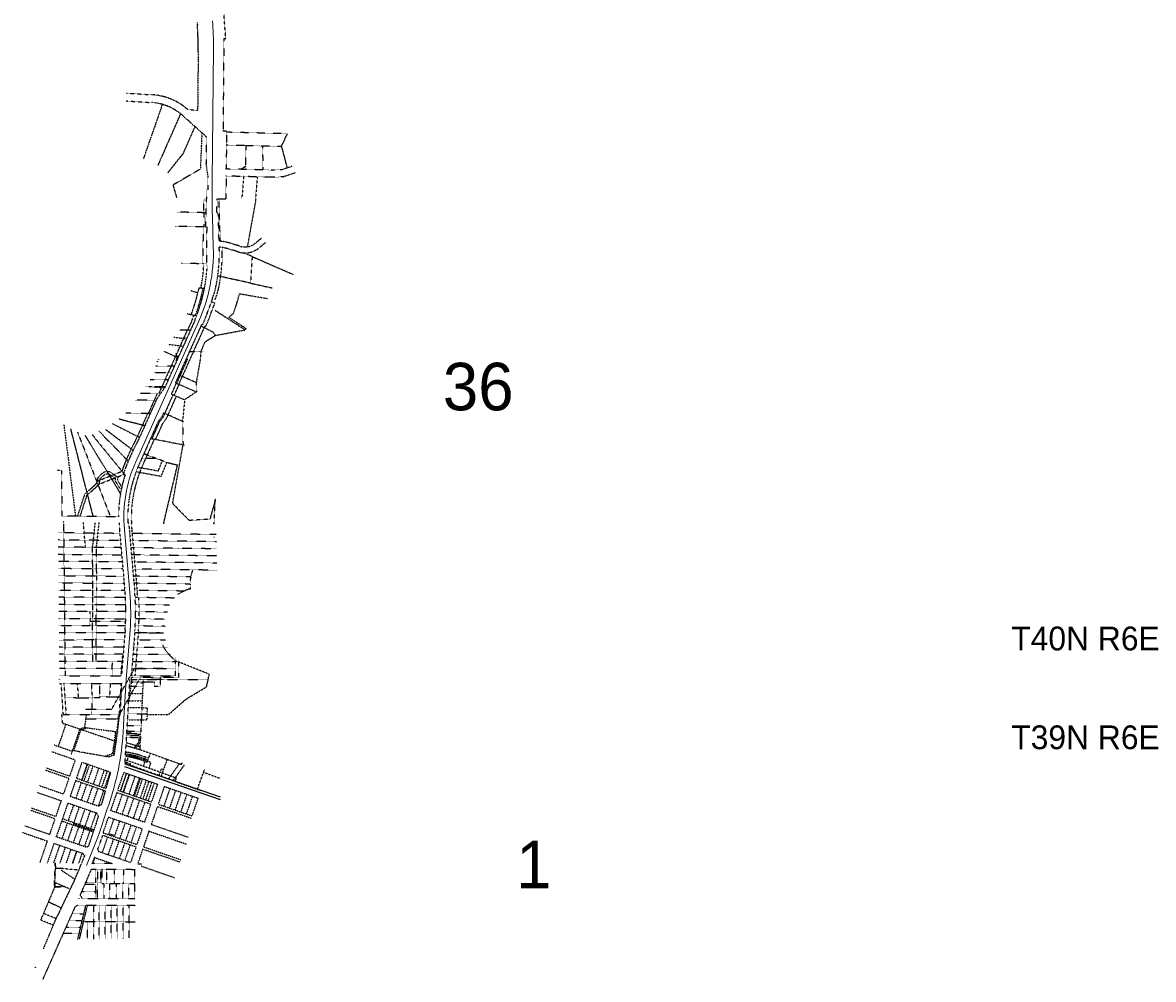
# Model space of a CAD drawing. Extents: x 375616 to 396505, y 97321 to 110683.
# Tile 1 of 2: x 386996 to 396505, y 97321 to 105371. Entities that reach past the tile are written whole.
import ezdxf

# ---------------------------------------------------------------- set-up
doc = ezdxf.new("R2010")
doc.units = 0
doc.header["$MEASUREMENT"] = 0
for name, pattern in [('Eease', [0.4, 0.075, -0.05, 0.15, -0.05, 0.075]), ('Elot', [0.15, 0.025, -0.025, 0.05, -0.025, 0.025]), ('Epl', [0.775, 0.325, -0.05, 0.025, -0.05, 0.325]), ('Erwl', [0.8, 0.175, -0.05, 0.35, -0.05, 0.175]), ('Euease', [0.6, 0.125, -0.05, 0.25, -0.05, 0.125])]:
    doc.linetypes.add(name, pattern=pattern)
for name, color, linetype, lineweight in [('Default', 7, 'Continuous', 13), ('E_ALI', 2, 'Continuous', 15), ('E_RW_Easement', 1, 'Eease', 25), ('E_RW_EasementUtility', 1, 'Euease', 25), ('E_RW_Existing', 3, 'Erwl', 25), ('E_RW_GP', 1, 'Continuous', 25), ('E_RW_IP', 1, 'Continuous', 25), ('E_RW_Property', 1, 'Continuous', 25), ('P_MISC', 7, 'Continuous', 25), ('P_RW_MinorLotLine', 2, 'Elot', 25), ('P_RW_PropertyLine', 2, 'Epl', 25)]:
    doc.layers.add(name, color=color, linetype=linetype, lineweight=lineweight)
doc.styles.add('020_100', font='dgn000.shx', dxfattribs={"height": 1.999996})
doc.styles.add('050_120', font='dgn000.shx', dxfattribs={"height": 5.999988})
doc.styles.add('Styledgn000', font='dgn000.shx')
doc.styles.add('Styledgn005', font='dgn005.shx')
doc.styles.add('Styletxt', font='txt.shx')
doc.dimstyles.new('R-DIM', dxfattribs={"dimtxt": 5.999988, "dimasz": 8.999982, "dimexe": 2.999994, "dimexo": 2.999994, "dimgap": 2.999994, "dimtad": 1, "dimdec": 1, "dimzin": 11, "dimdsep": 46, "dimtxsty": 'Styletxt', "dimblk1": 'TARW21', "dimblk2": 'TARW21', "dimsah": 1, "dimcen": 0, "dimaunit": 1, "dimadec": 3, "dimazin": 2, "dimtfac": 1, "dimtdec": 1, "dimtofl": 0, "dimtmove": 1, "dimatfit": 3, "dimldrblk": 'TARW21', "dimfxl": 1, "dimtolj": 1, "dimtzin": 0, "dimarcsym": 0})

# ---------------------------------------------------------------- blocks, each defined once
blk = doc.blocks.new('TARW2')
at = {"layer": 'P_MISC', "flags": 128}
blk.add_lwpolyline([(-16, -2), (-12, 0), (-16, 2)], dxfattribs=at)
at = {"layer": 'P_MISC'}
for centre, start, end in [((0, 52), 252.2377, 270), ((0, -52), 90, 107.7623)]:
    blk.add_arc(centre, 52.4, start, end, dxfattribs=at)
blk = doc.blocks.new('TARW21')
at = {"layer": 'E_RW_Existing'}
blk.add_line((0, 0), (-1, 0), dxfattribs=at)
at = {"layer": 'E_RW_Existing', "xscale": 0.06249609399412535, "yscale": 0.0666400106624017, "zscale": 0.1111113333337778}
blk.add_blockref('TARW2', (0, 0), dxfattribs=at)
blk = doc.blocks.new('*D404')
at = {"layer": 'Defpoints', "color": 0, "transparency": 16777216}
for p in [(388298, 102539.4), (388299.3, 102555.2), (388304.1, 102553)]:
    blk.add_point(p, dxfattribs=at)
at = {"layer": 'E_RW_GP', "color": 0, "lineweight": -2, "transparency": 16777216}
for p, q in [((388289.5, 102533.3), (388285.8, 102525.1)), ((388296.2, 102548.4), (388287.7, 102587.8)), ((388287.7, 102587.8), (388293.7, 102587.8)), ((388295.3, 102540.6), (388290.4, 102542.8)), ((388293.1, 102541.5), (388299.3, 102555.2)), ((388301.4, 102554.3), (388296.5, 102556.4)), ((388303, 102563.4), (388306.6, 102571.6))]:
    blk.add_line(p, q, dxfattribs=at)
at = {"layer": 'E_RW_GP', "color": 0, "lineweight": -2, "transparency": 16777216, "xscale": 8.999982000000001, "yscale": 8.999982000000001, "zscale": 8.999982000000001}
for p, rotation in [((388293.1, 102541.5), 65.86390630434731), ((388299.3, 102555.2), 245.8639063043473)]:
    blk.add_blockref('TARW21', p, dxfattribs=dict(at, rotation=rotation))
at = {"layer": 'E_RW_GP', "color": 0, "transparency": 16777216, "insert": (388300.9, 102587.8), "char_height": 6, "attachment_point": 5, "style": 'Styledgn005'}
blk.add_mtext('\\A1;{\\C256;15}', dxfattribs=at)

msp = doc.modelspace()

# ---------------------------------------------------------------- linework, layer by layer
at = {"layer": 'E_ALI', "lineweight": 13}
msp.add_line((387403.25, 99213.33), (387412.25, 99239.05), dxfattribs=at)
at = {"layer": 'E_ALI', "flags": 128}
msp.add_lwpolyline([(387532.37, 98279.17, 0.0236704), (387662.38, 98616.44), (387662.38, 98616.43), (387682.41, 98676.75), (387708.39, 98754.99), (387708.39, 98754.99), (387720.03, 98788.83), (387720.03, 98788.83, 0.0683431), (387840.62, 99400.66), (387840.62, 99400.66), (387850.23, 99565.66), (387866.38, 99843.08), (387899.25, 100258.1), (387899.25, 100258.1, 0.0415897), (387897.95, 100575.27), (387897.95, 100575.27), (387851.42, 101107.45), (387851.42, 101107.45, -0.1278082), (387947.25, 101675.84), (387947.25, 101675.84), (388475.19, 102854.08), (388475.19, 102854.08, 0.1129297), (388599.83, 103480.7), (388599.83, 103480.7), (388592.33, 103743.29), (388592.33, 103743.29, -0.0095994), (388589.58, 104036.58), (388589.58, 104036.58), (388600.57, 105152.5), (388600.57, 105152.5, 0.0202922), (388593.42, 105384.83)], format="xyb", dxfattribs=at)
at = {"layer": 'E_RW_Easement', "lineweight": 13, "ltscale": 0.2}
msp.add_line((388648.06, 103543.32), (388677.06, 103528.65), dxfattribs=at)
at = {"layer": 'E_RW_Easement', "ltscale": 0.2}
for p, q in [((387998.39, 101705.97), (388108.39, 101707.63)), ((387718.62, 101574.94), (387774.37, 101536.34)), ((387774.37, 101536.34), (387772.27, 101520.57)), ((387772.27, 101520.57), (387808.18, 101456.34)), ((387808.18, 101456.34), (387826.97, 101449.53)), ((387562.63, 100336.17), (387862.83, 100335.67)), ((387990.68, 99385.59), (387871.96, 99388.3)), ((387904.26, 99392.57), (387872.25, 99393.3)), ((387904.26, 99392.57), (387905.13, 99407.55)), ((387878.84, 99160.8), (387881.43, 99204.66)), ((387907.12, 99131.87), (387858.07, 99149.62)), ((387906.51, 99121.45), (387907.12, 99131.87)), ((388012.47, 99113.18), (388028.77, 99163.07)), ((388042.71, 99146.49), (388046.66, 99155.68)), ((388161.59, 99092.93), (388141.71, 99036.3)), ((388161.59, 99092.93), (388180.43, 99086.23)), ((387587.72, 98296.78), (387604.46, 98345.29))]:
    msp.add_line(p, q, dxfattribs=at)
for radius, start, end in [(728.05, 66.781046, 81.692781), (748.05, 66.826505, 81.826141)]:
    msp.add_arc((387755.68, 98477.41), radius, start, end, dxfattribs=at)
at = {"layer": 'E_RW_EasementUtility', "ltscale": 0.2}
for p, q in [((388518.97, 103771.3), (388521.66, 103891.27)), ((388658.43, 103530.65), (388648.2, 103888.84)), ((388521.27, 103651.22), (388523.97, 103771.19)), ((388514.14, 103651.38), (388510.84, 103341.38)), ((388614.96, 103039.6), (388636.98, 103101.57)), ((388574.53, 102910.76), (388615.09, 103014.43)), ((388574.53, 102910.76), (388535.08, 102815.16)), ((388424.4, 102876.46), (388382.46, 102782.86)), ((388528.27, 102817.97), (388424.36, 102586.57)), ((388528.27, 102817.97), (388535.08, 102815.16)), ((388379.73, 102782.89), (388141.08, 102250.28)), ((388381.87, 102540.67), (388290.45, 102336.62)), ((388403.94, 102541.01), (388308.81, 102328.69)), ((388424.36, 102586.57), (388403.94, 102541.01)), ((388310.64, 102327.9), (388269.67, 102236.46)), ((388127.95, 102250.33), (388053.02, 102083.09)), ((388288.03, 102228.53), (388217.2, 102070.46)), ((388047.55, 102083.11), (388004.06, 101986.06)), ((388142.91, 102005.67), (388172.5, 102044.05)), ((388189.81, 102082.69), (388172.5, 102044.05)), ((388217.19, 102070.42), (388198.43, 102028.55)), ((388004.06, 101986.06), (387961.13, 101890.26)), ((388142.91, 102005.67), (388081.74, 101868.43)), ((388168.85, 101990.19), (388111.98, 101862.58)), ((388168.85, 101990.19), (388198.43, 102028.55)), ((387961.27, 101890.19), (387907.03, 101781.7)), ((388101.9, 101864.53), (388005.09, 101647.33)), ((387906.67, 101780.93), (387874.24, 101708.56)), ((388137.31, 101599.45), (388171.45, 101684.16)), ((388162.21, 101554.22), (388208.96, 101670.2)), ((387618.12, 101511.95), (387831.09, 101595.7)), ((387629.1, 101484.04), (387850.87, 101571.24)), ((387649.52, 101534.27), (387688.25, 101572.04)), ((387688.25, 101572.04), (387718.62, 101574.94)), ((387950.35, 101593), (388162.21, 101554.22)), ((387965.31, 101630.93), (388137.31, 101599.45)), ((387537.16, 101393.33), (387639.46, 101486.83)), ((387639.46, 101486.83), (387649.52, 101534.27)), ((387480.19, 101216.56), (387537.16, 101393.33)), ((387597.28, 101075.17), (387606.91, 101165.11)), ((387636.91, 101164.77), (387627.25, 101074.9)), ((387913.18, 101112.85), (387921.98, 101012.23)), ((387583.77, 100955.29), (387591.52, 101015.22)), ((387591.52, 101015.22), (387597.28, 101075.17)), ((387621.51, 101014.95), (387613.77, 100955.02)), ((387627.25, 101074.9), (387621.51, 101014.95)), ((387921.98, 101012.23), (387942.89, 100773.14)), ((387585.45, 100775.38), (387583.77, 100955.29)), ((387613.77, 100955.02), (387615.45, 100775.19)), ((387586.67, 100715.48), (387585.45, 100775.38)), ((387587.26, 100595.7), (387586.67, 100715.48)), ((387615.45, 100775.19), (387616.67, 100715.31)), ((387616.67, 100715.31), (387617.28, 100595.57)), ((387942.89, 100773.14), (387959.72, 100580.67)), ((387586.52, 100475.92), (387587.58, 100535.8)), ((387587.58, 100535.8), (387587.26, 100595.7)), ((387617.57, 100535.69), (387616.52, 100475.83)), ((387617.28, 100595.57), (387617.57, 100535.69)), ((387587.03, 100416.02), (387586.52, 100475.92)), ((387616.52, 100475.83), (387617.03, 100415.95)), ((387583.54, 100236.35), (387584.55, 100356.13)), ((387584.55, 100356.13), (387587.03, 100416.02)), ((387613.54, 100236.22), (387614.55, 100356.08)), ((387614.55, 100356.08), (387617.03, 100415.95)), ((387585.73, 99996.32), (387583.49, 100236.35)), ((387615.73, 99996.35), (387613.49, 100236.34)), ((387968.67, 100235.39), (387963.95, 100175.73)), ((387970.03, 100252.49), (387968.91, 100238.39)), ((387963.95, 100175.73), (387959.22, 100116.07)), ((387836.16, 100056.76), (387821.84, 99876.06)), ((387959.24, 100116.26), (387940.36, 99877.88)), ((387939.25, 99940.71), (388178.03, 99940.71)), ((387810.68, 99557.41), (387825.39, 99810.07)), ((387979.03, 99848), (388180.27, 99848)), ((387788.71, 99404.11), (387804.25, 99532.93)), ((387804.25, 99532.93), (387810.68, 99557.41)), ((387484.66, 99420.12), (387425.46, 99246.52)), ((387476.79, 99428.04), (387515.99, 99441.15)), ((387484.66, 99420.12), (387538.42, 99438.1)), ((387754.16, 99219.78), (387779.8, 99405.4)), ((387761.39, 99206.41), (387788.71, 99404.11)), ((387990.59, 99381.59), (387871.52, 99384.31)), ((387977.91, 99369.88), (387871.24, 99372.32)), ((387975.64, 99323.05), (387933.49, 99269.09)), ((387987.44, 99318.67), (387945.91, 99265.5)), ((387975.64, 99323.05), (387977.91, 99369.88)), ((387754.16, 99219.78), (387688.5, 99197.05)), ((388314.08, 99136.12), (388222.19, 99007.16)), ((388353.2, 99122.1), (388261.23, 98993.03)), ((387722.17, 98547.69), (387769.83, 98531.19))]:
    msp.add_line(p, q, dxfattribs=at)
at = {"layer": 'E_RW_EasementUtility', "ltscale": 0.2, "flags": 128}
for points in [[(387521.39, 99594.28), (387745.26, 99594.28), (387939.25, 99940.71)], [(388155.4, 99787.23), (388155.57, 99860.73)], [(387521.39, 99514.28), (387792.15, 99514.28), (387979.03, 99848)], [(387909.75, 99825.8), (388102.49, 99825.35)], [(387912.25, 99844.95), (387911.78, 99841.25)], [(388102.49, 99825.35), (388102.4, 99787.35)], [(388102.4, 99787.35), (388155.4, 99787.23)]]:
    msp.add_lwpolyline(points, dxfattribs=at)
at = {"layer": 'E_RW_EasementUtility', "ltscale": 0.2}
for centre, radius, start, end in [((387168.01, 103439.8), 1507.4, 347.033489, 1.473156), ((387148.72, 103401.6), 1372.04, 348.974554, 357.47584), ((387131.37, 103402.3), 1372.04, 339.068704, 347.204793), ((387165.73, 103392.07), 1372.04, 339.167345, 349.246843), ((387148.72, 103401.6), 1379.54, 337.625104, 338.979712), ((388992.98, 101207.27), 1225.92, 155.863807, 161.490613), ((388992.98, 101207.27), 1225.92, 156.457832, 161.490613), ((388992.86, 101203.43), 1082.92, 155.801217, 182.212037), ((388992.98, 101207.27), 1083.92, 182.41248, 184.997339), ((385995.35, 100408.91), 1971.86, 3.639008, 4.99724), ((385995.35, 100408.91), 1980.86, 1.888168, 3.618427), ((385995.35, 100408.91), 1980.86, 0.160234, 1.888168), ((385995.35, 100408.91), 1980.86, 356.705048, 358.433051), ((385995.35, 100408.91), 1980.86, 358.433051, 0.160234), ((385995.35, 100408.91), 1980.86, 355.471065, 356.705048)]:
    msp.add_arc(centre, radius, start, end, dxfattribs=at)
at = {"layer": 'E_RW_Existing', "ltscale": 0.2}
for p, q in [((388704.25, 105237.06), (388608.98, 106570.67)), ((388688.73, 105237.23), (388681.07, 104459.38)), ((388688.73, 105237.23), (388704.25, 105237.06)), ((387870.9, 104777.83), (388086.66, 104763.51)), ((388681.07, 104459.38), (388711.07, 104459.09)), ((388711.07, 104459.09), (388707.92, 104139.31)), ((388540.59, 104411.56), (388538.32, 104180.78)), ((388538.32, 104180.78), (388552.34, 104080.63)), ((389102.7, 104129.77), (388707.92, 104139.31)), ((388552.34, 104080.63), (388552.56, 103963.47)), ((388707.33, 104079.31), (388705.45, 103888.26)), ((389104.02, 104069.72), (388707.33, 104079.31)), ((388552.56, 103963.47), (388541.21, 103963.47)), ((388536.31, 103652.66), (388541.57, 103887.07)), ((388629.51, 103774.47), (388632.68, 103889)), ((388632.68, 103889), (388705.45, 103888.26)), ((388629.51, 103774.47), (388642.31, 103744.72)), ((388648.4, 103531.3), (388642.31, 103744.72)), ((388544.16, 103652.89), (388536.31, 103652.66)), ((388544.16, 103652.89), (388540.68, 103326.27)), ((388955.94, 103516.69), (389006.33, 103559.55)), ((388809.09, 103441.57), (388724.35, 103467.53)), ((388823.74, 103489.37), (388739, 103515.34)), ((388988.33, 103478.6), (389038.73, 103521.47)), ((388548.7, 103325.6), (388540.68, 103326.27)), ((388445.07, 102867.57), (388303.88, 102552.46)), ((388303.88, 102552.46), (388191.22, 102301.05)), ((388396.92, 102598.71), (388281.3, 102340.68)), ((388287.69, 102337.81), (388246.8, 102246.56)), ((388281.3, 102340.68), (388287.69, 102337.81)), ((388191.22, 102301.05), (388124.37, 102205.64)), ((388260.49, 102240.42), (388189.82, 102082.7)), ((388246.81, 102246.57), (388260.49, 102240.42)), ((388124.37, 102205.64), (387977.73, 101878.39)), ((388134.26, 102010.83), (388163.86, 102049.22)), ((388180.69, 102086.78), (388163.86, 102049.22)), ((388180.69, 102086.78), (388189.81, 102082.69)), ((387977.73, 101878.39), (387924.92, 101772.75)), ((387924.92, 101772.75), (387892.49, 101700.38)), ((387322.33, 101602.31), (387289.33, 101601.99)), ((387322.33, 101602.31), (387326, 101218.32)), ((387856.72, 101563.91), (387845.47, 101578.01)), ((387802.08, 101212.88), (387326, 101218.32)), ((387340.48, 101168.15), (387352.83, 99875.92)), ((387810.58, 101103.88), (387857.11, 100571.7)), ((387880.71, 101161.98), (387889, 101161.88)), ((387892.26, 101111.02), (387938.8, 100578.84)), ((387858.38, 100261.34), (387827.86, 99876.07)), ((387940.12, 100254.86), (387910.12, 99876.09)), ((388278.2, 100003.21), (388278.2, 100028.61)), ((388278.2, 100003.21), (388278.24, 99876.21)), ((388308.21, 99991.38), (388308.2, 100003.63)), ((388308.21, 99991.38), (388308.25, 99859.71)), ((387305.83, 99875.91), (387827.86, 99876.07)), ((387910.12, 99876.09), (388278.24, 99876.21)), ((388308.25, 99859.71), (387912.22, 99859.59)), ((387306.44, 99809.91), (387831.4, 99810.07)), ((387816.64, 99556.46), (387831.4, 99810.07)), ((387912.19, 99844.8), (387887.21, 99650.38)), ((387816.64, 99556.46), (387817.28, 99567.57)), ((387857.46, 99139.21), (387887.21, 99650.38)), ((387794.66, 99403.34), (387810.15, 99531.8)), ((387810.15, 99531.8), (387816.64, 99556.46)), ((387767.76, 99208.61), (387794.66, 99403.34)), ((387412.25, 99239.05), (387261.6, 99291.77)), ((387437.42, 99166.68), (387242.89, 99234.75)), ((387412.25, 99239.05), (387415.68, 99248.85)), ((387415.69, 99248.85), (387412.26, 99239.05)), ((387482.44, 99232.94), (387415.69, 99248.85)), ((387719, 99191.73), (387482.44, 99232.94)), ((387767.76, 99208.61), (387719, 99191.73)), ((387189.98, 99102.32), (387391.33, 99032.59)), ((387437.42, 99166.68), (387391.33, 99032.59)), ((387494.05, 99146.87), (387448.31, 99013.79)), ((387734.25, 99062.82), (387494.05, 99146.87)), ((387183.44, 99083.42), (387385.92, 99013.3)), ((387384.82, 99013.68), (387339.37, 98881.44)), ((387441.81, 98994.87), (387396.06, 98861.8)), ((387441.81, 98994.87), (387691.01, 98907.76)), ((387448.31, 99013.79), (387696.39, 98927.07)), ((387734.25, 99062.82), (387696.39, 98927.07)), ((387845.86, 99062.6), (387794.55, 98913.33)), ((387845.86, 99062.6), (388130.78, 98963.92)), ((387137.68, 98951.29), (387339.37, 98881.44)), ((387691.01, 98907.76), (387663.28, 98808.32)), ((387794.55, 98913.33), (388079.47, 98814.66)), ((388130.78, 98963.92), (388079.47, 98814.66)), ((388187.48, 98944.29), (388136.17, 98795.02)), ((388187.48, 98944.29), (388470.96, 98846.11)), ((387117.61, 98894.74), (387319.86, 98824.69)), ((387319.86, 98824.69), (387274.5, 98692.73)), ((387376.56, 98805.06), (387279.34, 98522.22)), ((387376.56, 98805.06), (387619.35, 98720.97)), ((387396.06, 98861.8), (387634.85, 98779.1)), ((387663.28, 98808.32), (387656.68, 98789.11)), ((387788.05, 98894.42), (387736.22, 98743.65)), ((387788.05, 98894.42), (388072.97, 98795.74)), ((388470.96, 98846.11), (388419.65, 98696.85)), ((387061.24, 98745.42), (387268, 98673.81)), ((387067.78, 98764.32), (387274.5, 98692.73)), ((387634.75, 98691.94), (387619.35, 98720.97)), ((387656.68, 98789.11), (387634.85, 98779.1)), ((387736.22, 98743.65), (388021.15, 98644.98)), ((388072.97, 98795.74), (388021.15, 98644.98)), ((388129.67, 98776.11), (388077.84, 98625.34)), ((388129.67, 98776.11), (388413.15, 98677.93)), ((388136.17, 98795.02), (388419.65, 98696.85)), ((387268, 98673.81), (387222.64, 98541.85)), ((387594.4, 98572.3), (387614.65, 98631.64)), ((387614.65, 98631.64), (387634.75, 98691.94)), ((387716.72, 98686.91), (387671.28, 98554.73)), ((387716.72, 98686.91), (388001.64, 98588.23)), ((388077.84, 98625.34), (388392.14, 98516.49)), ((386995.94, 98556.87), (387203.13, 98485.11)), ((387015.57, 98613.56), (387222.64, 98541.85)), ((387279.34, 98522.22), (387532.39, 98434.58)), ((387552.76, 98445.56), (387594.4, 98572.3)), ((387671.02, 98533.66), (387949.71, 98437.14)), ((387671.28, 98554.73), (387956.21, 98456.06)), ((388001.64, 98588.23), (387956.21, 98456.06)), ((388058.34, 98568.6), (388012.91, 98436.45)), ((388058.34, 98568.6), (388372.51, 98459.79)), ((387203.09, 98484.98), (387139.64, 98300.4)), ((387259.83, 98465.48), (387202.91, 98299.88)), ((387259.83, 98465.48), (387502.92, 98381.29)), ((387532.39, 98434.58), (387552.76, 98445.56)), ((387949.71, 98437.14), (387904.27, 98304.96)), ((388012.91, 98436.45), (388327.01, 98327.66)), ((387502.92, 98381.29), (387517.41, 98358.37)), ((387599.74, 98346.94), (387748.27, 98295.5)), ((387627.13, 98415.76), (387635.24, 98398.14)), ((387635.24, 98398.14), (387904.27, 98304.96)), ((388006.41, 98417.53), (387963.87, 98293.77)), ((388006.41, 98417.53), (388320.47, 98308.77)), ((387941.08, 98243.95), (387574.59, 98246.89)), ((387748.27, 98295.5), (387582.45, 98296.82)), ((387939.14, 98001.3), (387941.08, 98243.95)), ((387963.87, 98293.77), (387992.34, 98293.54)), ((387992.34, 98293.54), (387994.31, 98273.78)), ((387994.31, 98273.78), (388274.72, 98176.67)), ((387438.72, 98170.92), (387265.29, 97808.01)), ((387480.09, 98029.31), (387525.64, 98132.59)), ((387435.16, 97929.12), (387164.74, 97321.03)), ((387456.82, 97942.72), (387435.16, 97929.12)), ((387941.29, 97941.3), (387456.82, 97942.72)), ((387265.29, 97808.01), (387169.2, 97577.15))]:
    msp.add_line(p, q, dxfattribs=at)
at = {"layer": 'E_RW_Existing', "ltscale": 0.5}
for p, q in [((388464.12, 105370.68), (388465.8, 105347.2)), ((388472.62, 105125.42), (388467.75, 104631.37)), ((387912.19, 99844.8), (387912.18, 99859.59))]:
    msp.add_line(p, q, dxfattribs=at)
at = {"layer": 'E_RW_Existing', "ltscale": 0.2, "flags": 128}
for points in [[(387866.53, 104711.97), (388082.29, 104697.65)], [(388467.75, 104631.37), (388386.57, 104637.57)], [(388342.61, 104588.34), (388540.59, 104411.56)], [(389177.18, 104132.94), (389102.7, 104129.77)], [(389263.99, 104162.04), (389177.18, 104132.94)], [(389188.98, 104073.33), (389104.02, 104069.72)], [(389292.43, 104108.02), (389188.98, 104073.33)], [(388596.2, 103061.46), (388612.93, 103108.57)], [(388546.69, 102921.94), (388583.2, 103015.25)], [(388546.69, 102921.94), (388512.12, 102838.16)], [(388500.9, 102830.26), (388396.92, 102598.71)], [(388507.29, 102827.39), (388500.9, 102830.26)], [(388512.12, 102838.16), (388507.29, 102827.39)], [(388134.26, 102010.83), (388070.01, 101866.67)], [(388070.01, 101866.67), (388013.02, 101738.8)], [(388013.02, 101738.8), (387977.71, 101659.58)], [(388277.27, 98987.22), (387857.46, 99139.21)], [(388277.27, 98987.22), (388306.68, 98976.57)], [(388306.68, 98976.57), (388494, 98910.83)], [(387582.45, 98296.82), (387599.74, 98346.94)], [(387480.09, 98029.31), (387497.05, 98002.6), (387939.14, 98001.3)]]:
    msp.add_lwpolyline(points, dxfattribs=at)
at = {"layer": 'E_RW_Existing', "ltscale": 1.000002}
msp.add_arc((385737.96, 105152.33), 2734.79, 359.436129, 4.086129, dxfattribs=at)
at = {"layer": 'E_RW_Existing', "ltscale": 0.2}
for centre, radius, start, end in [((388053.55, 104264.61), 500, 48.238811, 86.203811), ((388053.55, 104264.61), 434, 48.238811, 86.203811), ((396228.65, 103961.41), 7687.44, 179.984603, 180.554039), ((387168.01, 103439.8), 1482.4, 347.0889, 1.597785), ((388629.13, 103156.79), 375, 72.963479, 87.054293), ((388629.13, 103156.79), 325, 72.963479, 86.347522), ((388864.9, 103623.71), 190.51, 252.963479, 310.384701), ((388864.9, 103623.71), 140.51, 252.963479, 310.384701), ((387148.72, 103401.6), 1402.04, 337.610913, 356.892595), ((387167.7, 103438.42), 1477.4, 343.355666, 345.21726), ((388992.98, 101207.27), 1205.92, 155.863807, 162.095146), ((388992.86, 101203.43), 1112.92, 155.803615, 182.134691), ((388992.98, 101207.27), 1190.92, 162.574527, 179.730025), ((388992.98, 101207.27), 1186.92, 182.146067, 184.997339), ((388992.98, 101207.27), 1104.92, 182.354126, 184.997339), ((385995.35, 100408.91), 1868.86, 355.471065, 4.99724), ((385995.35, 100408.91), 1950.86, 355.471065, 4.99724), ((384037.03, 99819.36), 3854.72, 338.646229, 340.51625), ((382237.82, 100464.5), 5684.18, 337.590389, 338.252078), ((382237.84, 100464.56), 5684.18, 336.202119, 337.589743), ((382237.84, 100464.56), 5779.18, 336.202119, 337.434811)]:
    msp.add_arc(centre, radius, start, end, dxfattribs=at)
at = {"layer": 'E_RW_IP'}
for centre in [(388171.03, 104682.46), (388326.21, 104603.38), (388708.35, 104339.4), (388538.32, 104180.78), (388706.52, 104139.46), (389178.28, 104132.92), (388706.54, 104079.23), (389189.24, 104073.41), (388647.75, 103543.48), (388926.52, 103402.66), (388128.67, 102518.02), (388139.01, 102536.86), (388398.03, 102599.39), (387845.4, 101578.1), (387856.76, 101564.06), (387340.27, 101170.07), (387882.9, 101161.95), (388182.89, 101158.42), (388605.81, 101153.7), (388605.11, 101041.42), (387815.33, 100957), (387858.41, 100236.26), (387849.77, 100117.02), (387929.44, 100116.56), (388181.07, 100116.51), (388308.46, 99959.16), (387590.4, 99876.91), (387306.14, 99842.91), (387343.51, 99810.1), (387732.53, 99810.04), (387831.21, 99810.15), (387908.4, 99814.91), (387912.25, 99844.95), (388010.46, 99814.84), (387890.64, 99664.84), (387816.79, 99556.07), (387794.84, 99402.95), (387866.75, 99288.47), (387415.66, 99248.34), (387861.51, 99207.89), (387863.09, 99232.83), (388160.43, 99029.52), (387790.11, 98893.71), (387567.09, 98739.07), (387737.77, 98743.36), (387614.85, 98631.59), (387860.04, 98637.23), (387927.02, 98677.57), (387222.57, 98541.68), (387279.34, 98522.21), (388058.35, 98568.62), (387155.95, 98501.46), (387374.45, 98488.73), (387503.6, 98380.05), (387516.52, 98359.67), (387599.74, 98346.94), (387574.87, 98247.49), (387582.45, 98296.82), (387663.1, 98247.55), (387746.87, 98295.51), (387468.82, 98002.73), (387102.6, 97422.15)]:
    msp.add_circle(centre, 1, dxfattribs=at)
at = {"layer": 'E_RW_Property'}
for p, q in [((387853.42, 99112.9), (388656.12, 98834.9)), ((387854.52, 99133.68), (388656.06, 98856.09))]:
    msp.add_line(p, q, dxfattribs=at)
at = {"layer": 'P_RW_MinorLotLine', "ltscale": 0.2}
for p, q in [((388872.54, 104335.39), (388709.89, 104339.32)), ((388870.82, 104160.37), (388870.57, 104135.38)), ((388866.28, 102785.13), (388874.73, 102797.43)), ((388245.77, 102422.79), (388099.8, 102423.26)), ((388193.77, 102306.73), (388029.4, 102307.26)), ((388118.59, 102192.75), (387942.97, 102193.32)), ((388340.9, 102015.21), (388345.14, 101817.49)), ((387524.41, 100955.82), (387506.92, 101166.25)), ((387813.26, 101073.24), (387294.34, 101077.88)), ((387818.51, 101013.19), (387294.89, 101017.87)), ((388623.9, 101063.53), (387895.65, 101072.25)), ((387296.06, 100897.37), (387828.99, 100893.3)), ((388626.81, 100943.57), (387906.11, 100952.72)), ((387834.21, 100833.54), (387296.64, 100837.3)), ((388628.27, 100883.59), (387911.33, 100892.96)), ((388629.73, 100823.6), (387916.56, 100833.2)), ((388410.27, 100706.8), (387927.01, 100713.67)), ((387298.36, 100657.04), (387849.89, 100654.27)), ((388403.46, 100647.03), (387932.23, 100653.91)), ((387859.97, 100534.8), (387299.51, 100536.87)), ((388355.37, 100587.88), (387937.46, 100594.14)), ((387301.23, 100356.6), (387563.5, 100356.17)), ((388195.75, 100351.1), (387945.48, 100355.24)), ((387860.8, 100295.97), (387560.85, 100296.26)), ((388179.09, 100231.77), (387938.62, 100235.91)), ((388195.23, 100291.31), (387942.92, 100295.56)), ((387851.67, 100176.64), (387302.96, 100176.34)), ((388181.05, 100116.58), (388176.3, 100136.44)), ((387847.16, 100117.01), (387303.53, 100116.25)), ((387842.17, 100056.77), (387304.1, 100056.17)), ((387919.64, 99996.29), (388278.21, 99996.41)), ((387832.63, 99936.3), (387751.19, 99936.25)), ((387914.88, 99936.19), (388278.23, 99936.31)), ((387887.21, 99650.38), (387898.43, 99843.09)), ((388009.09, 99785.03), (387895.04, 99784.79)), ((387912.19, 99844.8), (388556.4, 99843.29)), ((387881.69, 99555.45), (388043.84, 99554.9)), ((387875.96, 99457), (387994.07, 99455.47)), ((387867.61, 99313.58), (387985.54, 99279.32)), ((387870.23, 99358.57), (387989.24, 99355.67)), ((387541.27, 99130.35), (387495.52, 98997.28)), ((387818.34, 98905.09), (387869.6, 99054.38)), ((387842.14, 98896.85), (387893.34, 99046.16)), ((387937.31, 98863.89), (387988.33, 99013.26)), ((388002.69, 99008.1), (387951.78, 98858.7)), ((387489.02, 98978.37), (387443.33, 98845.43)), ((387583.46, 98945.36), (387537.86, 98812.69)), ((387783.92, 98727.13), (387835.65, 98877.93)), ((387883.25, 98861.45), (387831.62, 98710.61)), ((388329.22, 98895.2), (388277.91, 98745.93)), ((387471.83, 98772.07), (387426.46, 98640.1)), ((387613.65, 98722.95), (387564.74, 98581.63)), ((387324.7, 98654.18), (387591, 98561.95)), ((387372.33, 98637.68), (387326.97, 98505.72)), ((387331.2, 98673.09), (387597.34, 98580.92)), ((387470.57, 98614.24), (387421.68, 98472.92)), ((387812.27, 98653.82), (387766.56, 98521.74)), ((387907.24, 98620.93), (387861.54, 98488.85)), ((387468.75, 98456.62), (387517.92, 98597.84)), ((387564.74, 98581.63), (387515.83, 98440.31)), ((387517.92, 98597.84), (387564.74, 98581.63)), ((387564.74, 98581.63), (387594.27, 98571.4)), ((387666.81, 98387.2), (387712.39, 98519.33)), ((387908.87, 98472.45), (387954.44, 98604.58)), ((387307.07, 98449.12), (387255.62, 98299.45)), ((387354.34, 98432.75), (387308.37, 98299.02)), ((387760.02, 98502.84), (387714.3, 98370.76)), ((387761.79, 98354.31), (387807.64, 98486.35)), ((387855, 98469.95), (387809.29, 98337.86)), ((387401.6, 98416.38), (387361.11, 98298.59)), ((387448.87, 98400.01), (387413.86, 98298.17)), ((387496.13, 98383.64), (387466.61, 98297.75)), ((387320.56, 98253.92), (387269.25, 98254.33)), ((387468.83, 98240.44), (387320.56, 98253.93)), ((387320.68, 98239.93), (387435.64, 98164.47)), ((387612.2, 98134.58), (387613.09, 98246.58)), ((387627.07, 98118.46), (387628.09, 98246.46)), ((387652.19, 98134.26), (387653.09, 98246.26)), ((387704.13, 98125.85), (387705.09, 98245.84)), ((387267.68, 98134.83), (387265.84, 98099.2)), ((387265.84, 98099.2), (387354.18, 98098.22)), ((387611.57, 98056.58), (387492.54, 98057.54)), ((387612.07, 98118.58), (387519.79, 98119.32)), ((387612.2, 98134.58), (387526.82, 98135.26)), ((387611.14, 98002.27), (387612.07, 98118.58)), ((387626.14, 98002.22), (387627.07, 98118.46)), ((387663.28, 98134.17), (387627.19, 98134.46)), ((387729.14, 98001.92), (387730.13, 98125.64)), ((387784.14, 98001.76), (387785.13, 98125.2)), ((387839.14, 98001.6), (387840.12, 98124.76)), ((387889.14, 98001.45), (387890.12, 98124.36)), ((387212.99, 97974.53), (387320.62, 97923.79)), ((387277.05, 97832.6), (387170.76, 97875.28)), ((387410.13, 97872.84), (387508.34, 97872.98)), ((387591.13, 97942.33), (387591.09, 97660.3)), ((387641.09, 97661.52), (387641.13, 97942.18)), ((387691.09, 97662.73), (387691.13, 97942.03)), ((387741.09, 97663.95), (387741.13, 97941.89)), ((387791.09, 97665.17), (387791.13, 97941.74)), ((387841.09, 97666.38), (387841.12, 97941.59)), ((387892.15, 97670.88), (387891.12, 97941.45)), ((387252.63, 97777.6), (387147.4, 97820.17)), ((387481.22, 97757.83), (387359.15, 97758.19)), ((387509.38, 97807.61), (387941.14, 97806.18)), ((387541.09, 97659.09), (387541.11, 97807.5)), ((387469.45, 97707.84), (387336.93, 97708.24))]:
    msp.add_line(p, q, dxfattribs=at)
at = {"layer": 'P_RW_MinorLotLine', "ltscale": 0.5}
for p, q in [((387908.33, 99814.8), (387896.78, 99814.8)), ((387896.7, 99724.23), (387891.51, 99724.25))]:
    msp.add_line(p, q, dxfattribs=at)
at = {"layer": 'P_RW_MinorLotLine', "ltscale": 0.2, "flags": 128}
for points in [[(388912.25, 103178.68), (388636.79, 103239.26)], [(388495.84, 102818.99), (388592.87, 102770.14), (388616.48, 102738.87)], [(388311.01, 102718.54), (388374.84, 102710.83)], [(388407.01, 102782.62), (388313.06, 102783.54)], [(388531.29, 102685.65), (388616.49, 102738.87)], [(388616.49, 102738.87), (388866.28, 102785.13)], [(388224.43, 102664.06), (388347.24, 102649.23)], [(388495.97, 102602.46), (388531.29, 102685.65)], [(388495.97, 102602.46), (388490.29, 102542.37), (388455.72, 102341.32), (388458.07, 102264.24)], [(388455.62, 102341.19), (388310.64, 102406.15)], [(388458.07, 102264.24), (388358.46, 102198.12)], [(388358.46, 102198.12), (388340.9, 102015.21)], [(387342.93, 101987.66), (387440.44, 101217.01)], [(387398.68, 101952.84), (387587.05, 101215.34)], [(387693.81, 101948.3), (387924.92, 101772.75)], [(387458.2, 101924.19), (387733.96, 101213.66)], [(387519.96, 101899.32), (387818.84, 101406.47)], [(388257.07, 101325.31), (388345.14, 101817.49)], [(388396.5, 101181.92), (388257.07, 101325.31)], [(388616.73, 101358.73), (388571.14, 101193.13)], [(388571.14, 101193.13), (388396.5, 101181.92)], [(388181.05, 100116.58), (388193.37, 100096.48), (388225.65, 100056.49), (388225.65, 100056.49), (388278.2, 100003.21), (388308.21, 99991.38)], [(388556.4, 99843.29), (388566.13, 99887.57), (388308.21, 99991.38)], [(387351.27, 99691.94), (387360.99, 99549.54)], [(387476.79, 99428.04), (387783.63, 99323.52)], [(388170.17, 99056.99), (388059.59, 99096.39)], [(388170.49, 99057.93), (388160.52, 99029.49)], [(387395.64, 98080.76), (387267.68, 98134.83), (387276.18, 98299.27)], [(387265.84, 98099.2), (387212.54, 97973.46), (387170.76, 97875.28), (387147.4, 97820.17)]]:
    msp.add_lwpolyline(points, dxfattribs=at)
at = {"layer": 'P_RW_MinorLotLine', "ltscale": 0.5, "flags": 128}
for points in [[(388010.41, 99814.8), (388011.72, 99844.57)], [(387996.71, 99505.37), (388001.11, 99604.72)]]:
    msp.add_lwpolyline(points, dxfattribs=at)
at = {"layer": 'P_RW_MinorLotLine', "ltscale": 0.2}
msp.add_arc((387762.9, 98501.64), 738.05, 66.682392, 82.211613, dxfattribs=at)
at = {"layer": 'P_RW_PropertyLine', "ltscale": 0.5}
for p, q in [((388171.02, 104682.41), (388011.19, 104224.57)), ((387888.06, 99664.84), (388003.75, 99664.32)), ((388006.39, 99723.93), (387896.7, 99724.23)), ((388001.15, 99605.54), (387884.63, 99605.98)), ((388041.67, 99505.24), (388046.04, 99605.12))]:
    msp.add_line(p, q, dxfattribs=at)
at = {"layer": 'P_RW_PropertyLine', "ltscale": 0.2}
for p, q in [((389223.49, 104435.95), (388710.96, 104448.32)), ((389172.36, 104328.15), (389223.49, 104435.95)), ((388872.54, 104335.39), (388870.82, 104160.37)), ((389172.36, 104328.15), (388872.54, 104335.39)), ((389012.4, 104332.01), (389017.55, 104131.83)), ((389172.36, 104328.15), (389220.58, 104147.49)), ((388870.82, 104160.38), (388835.58, 104136.22)), ((388854.99, 104075.74), (388838.67, 103886.9)), ((388969.95, 104072.96), (388953.64, 103885.73)), ((388538.96, 103770.84), (388293.13, 103776.5)), ((388544.14, 103650.69), (388283.8, 103656.69)), ((388926.47, 103402.48), (388855.7, 103433.43)), ((388540.88, 103340.68), (388332.38, 103345.48)), ((388516.25, 102602.78), (388397.92, 102600.93)), ((388271.89, 102481.07), (388117.49, 102481.57)), ((388219.66, 102364.5), (388067.3, 102365)), ((388155.62, 102250.24), (387986.38, 102250.79)), ((388187.88, 102296.27), (388052.24, 102307.19)), ((388260.49, 102240.42), (388358.46, 102198.12)), ((388069.43, 102083.04), (387864.44, 102083.71)), ((387631.21, 101544.36), (387679.33, 101591.27)), ((387679.33, 101591.27), (387723.99, 101595.55)), ((387723.99, 101595.55), (387795.8, 101545.82)), ((387519.75, 101404.51), (387621.23, 101497.27)), ((387621.23, 101497.27), (387631.21, 101544.36)), ((387795.8, 101545.82), (387792.97, 101524.53)), ((387792.97, 101524.53), (387822.01, 101472.6)), ((387822.01, 101472.6), (387831.24, 101469.25)), ((387459.25, 101216.8), (387519.75, 101404.51)), ((388625.36, 101003.55), (387900.88, 101012.49)), ((387839.44, 100773.77), (387297.21, 100777.21)), ((387297.79, 100717.13), (387844.67, 100714.02)), ((388631.18, 100763.62), (387921.78, 100773.43)), ((388410.27, 100706.8), (388404.05, 100677.31)), ((388415.37, 100730.95), (388410.27, 100706.8)), ((388425.36, 100766.47), (388415.37, 100730.95)), ((388404.05, 100677.31), (388403.46, 100647.03)), ((388403.46, 100647.03), (388406.62, 100605.5)), ((387298.94, 100596.95), (387855.11, 100594.53)), ((388271.86, 100529.31), (387942.17, 100534.38)), ((388355.37, 100587.88), (388297.36, 100558.54)), ((388358.5, 100589.27), (388356.16, 100587.86)), ((388393.43, 100604.86), (388358.5, 100589.27)), ((388406.62, 100605.5), (388393.43, 100604.86)), ((387300.08, 100476.78), (387863.04, 100475.08)), ((388230.85, 100470.14), (387945.11, 100474.65)), ((387864.2, 100415.37), (387300.66, 100416.68)), ((387563.47, 100356.17), (387560.85, 100296.26)), ((387563.47, 100356.17), (387564.2, 100416.07)), ((387563.47, 100356.17), (387863.46, 100355.67)), ((388213.85, 100410.61), (387946.2, 100414.93)), ((387560.85, 100296.26), (387301.81, 100296.52)), ((387856.39, 100236.27), (387302.38, 100236.43)), ((388179.37, 100234.77), (387938.86, 100238.9)), ((387933.92, 100176.6), (388187.14, 100176.68)), ((388187.14, 100176.68), (388198.32, 100176.68)), ((387924.4, 100056.4), (388225.65, 100056.49)), ((387929.16, 100116.5), (388181.05, 100116.58)), ((388181.05, 100116.58), (388215.18, 100116.59)), ((388225.65, 100056.49), (388246.51, 100056.5)), ((387837.4, 99996.53), (387304.68, 99996.08)), ((387748.44, 99876.04), (387751.05, 99996.46)), ((387751.19, 99936.25), (387305.25, 99935.99)), ((387318.16, 99809.91), (387335.93, 99549.59)), ((387466.35, 99691.09), (387458.14, 99809.95)), ((387573.47, 99809.99), (387581.18, 99690.15)), ((387643.59, 99810.01), (387643.76, 99699.58)), ((387732.71, 99810.04), (387726.06, 99695.88)), ((387908.33, 99814.8), (388010.4, 99814.79)), ((387335.93, 99549.59), (387323.91, 99549.45)), ((387531.77, 99549.2), (387515.99, 99441.15)), ((387359.29, 99468.06), (387295.11, 99280.04)), ((387515.99, 99441.15), (387794.66, 99403.34)), ((387991.65, 99405.57), (387873.12, 99408.28)), ((387866.16, 99288.59), (387984.33, 99254.37)), ((387537.48, 99131.65), (387491.74, 98998.58)), ((387512.95, 98991.02), (387558.75, 99124.23)), ((387542.74, 98980.78), (387588.48, 99113.83)), ((387635.69, 99097.31), (387589.96, 98964.27)), ((387637.18, 98947.76), (387682.91, 99080.79)), ((387706.51, 99072.53), (387660.79, 98939.51)), ((387730.12, 99064.27), (387684.4, 98931.26)), ((387845.82, 98895.58), (387896.02, 99045.23)), ((387848.3, 98986.8), (387870.83, 99053.95)), ((387940.84, 99029.71), (387889.72, 98880.37)), ((387928.8, 98866.8), (387979.81, 99016.17)), ((388035.82, 98996.81), (387984.9, 98847.41)), ((387490.59, 98829.06), (387536.24, 98961.86)), ((387585.12, 98796.33), (387630.68, 98928.85)), ((387677.9, 98912.34), (387632.39, 98779.96)), ((387820.04, 98904.5), (387848.3, 98986.8)), ((388008.55, 98839.22), (388059.57, 98988.59)), ((388032.19, 98831.03), (388083.31, 98980.36)), ((388052.98, 98823.83), (388104.1, 98973.16)), ((388234.73, 98927.93), (388183.42, 98778.66)), ((388281.97, 98911.56), (388230.66, 98762.3)), ((387879.32, 98694.09), (387930.85, 98844.96)), ((387978.45, 98828.48), (387927.02, 98677.57)), ((387974.08, 98661.28), (388025.72, 98812.11)), ((388376.47, 98878.84), (388325.16, 98729.57)), ((388423.71, 98862.48), (388372.4, 98713.21)), ((387424.19, 98788.56), (387378.83, 98656.59)), ((387519.46, 98755.57), (387470.57, 98614.24)), ((387517.92, 98597.84), (387567.1, 98739.07)), ((387419.96, 98621.19), (387374.6, 98489.22)), ((387426.46, 98640.1), (387419.96, 98621.19)), ((387423.21, 98630.64), (387517.92, 98597.84)), ((387718.91, 98538.24), (387764.49, 98670.36)), ((387814.2, 98505.24), (387860.05, 98637.27)), ((387856.78, 98321.41), (387902.35, 98453.54)), ((387451.7, 98399.03), (387417.03, 98298.15)), ((387262.66, 98098.39), (387271.15, 98299.31)), ((387662.94, 98246.18), (387663.3, 98126.17)), ((387768.13, 98125.33), (387769.09, 98245.33)), ((387845.12, 98124.72), (387846.08, 98244.71)), ((387678.17, 98126.05), (387663.3, 98126.17)), ((387940.12, 98123.96), (387678.17, 98126.05)), ((387678.17, 98126.05), (387678.55, 98002.07)), ((387524.71, 97942.52), (387457.59, 97657.48)), ((387474.05, 97657.56), (387541.14, 97942.47)), ((387494.19, 97812.88), (387383.47, 97812.88))]:
    msp.add_line(p, q, dxfattribs=at)
at = {"layer": 'P_RW_PropertyLine', "ltscale": 0.5, "flags": 128}
for points in [[(388136.26, 104172.21), (388325.85, 104602.56)], [(388349.23, 104272.93), (388446.36, 104495.71)], [(388503.35, 104444.93), (388490.72, 104138.18)], [(388217.29, 104106.29), (388349.23, 104272.93)], [(388490.72, 104138.18), (388260.3, 104003.86)], [(388260.3, 104003.86), (388291.28, 103896.58)], [(388001.11, 99604.72), (388009.09, 99785.03)], [(388009.09, 99785.03), (388010.4, 99814.79)], [(388369.55, 99678.41), (388542.82, 99782.18)], [(388542.82, 99782.18), (388556.4, 99843.29)], [(388225.07, 99550.91), (388369.55, 99678.41)], [(388001.15, 99605.54), (388046.04, 99605.12)], [(387878.79, 99505.73), (388041.67, 99505.24)], [(388043.59, 99549.1), (388225.07, 99550.91)]]:
    msp.add_lwpolyline(points, dxfattribs=at)
at = {"layer": 'P_RW_PropertyLine', "ltscale": 0.2, "flags": 128}
for points in [[(388957.71, 103885.69), (388885.43, 103484.71)], [(388926.47, 103402.48), (388912.25, 103178.68)], [(388926.47, 103402.47), (389271.42, 103251.63)], [(388912.25, 103178.68), (389094.81, 103138.53)], [(388408.09, 103118.11), (388469.79, 103098.29)], [(388469.79, 103098.29), (388482.75, 103141.38)], [(388482.75, 103141.38), (388525.02, 103134.13)], [(388818.74, 103087.68), (388784.86, 102977.8)], [(389054.83, 103046.91), (388818.74, 103087.68)], [(388615.12, 103009.12), (388584.38, 103019.24)], [(388458.62, 102901.72), (388379.45, 102919.75)], [(388866.28, 102785.13), (388615.42, 102948.15)], [(388768, 102923.2), (388730.51, 102891.32)], [(388784.86, 102977.8), (388768, 102923.2)], [(388730.51, 102891.32), (388874.73, 102797.43)], [(388267.22, 102723.82), (388311.01, 102718.54)], [(388311.01, 102718.54), (388378, 102717.88)], [(388185.26, 102605.15), (388304.14, 102553.04)], [(388287.69, 102337.81), (388458.07, 102264.24)], [(388350.29, 102011.01), (388189.81, 102082.69)], [(387751.94, 101997.16), (387978.97, 101881.14)], [(387804.41, 102037.2), (388023.72, 101981.02)], [(387578.71, 101906.1), (387845.47, 101578.01)], [(387638.11, 101932.83), (387884.22, 101681.49)], [(388360.65, 101814.49), (388071.67, 101870.38)], [(388223.67, 101664.72), (388014.68, 101742.5)], [(388298.34, 101645.91), (388223.67, 101664.72)], [(388182.18, 101158.53), (388298.34, 101645.91)], [(388605.27, 101153.7), (388616.73, 101358.73)], [(387823.76, 100953.14), (387295.49, 100957.87)], [(387343.22, 99809.92), (387351.27, 99691.94)], [(387351.27, 99691.94), (387466.32, 99691.09)], [(387466.32, 99691.09), (387581.18, 99690.15)], [(387581.18, 99690.15), (387576.12, 99549.12)], [(387643.97, 99689.66), (387581.18, 99690.15)], [(387726.06, 99695.88), (387643.76, 99699.58)], [(387643.76, 99699.58), (387643.97, 99689.66)], [(387824.72, 99695.4), (387726.06, 99695.88)], [(387323.91, 99549.45), (387328.48, 99478.56)], [(387328.48, 99478.56), (387476.79, 99428.04)], [(387335.93, 99549.59), (387814.58, 99548.63)], [(387984.33, 99254.37), (387996.48, 99505.37)], [(387476.79, 99428.04), (387415.69, 99248.85)], [(387984.33, 99254.37), (388332.53, 99129.51)], [(388046.66, 99155.68), (388071, 99223.29)], [(388059.59, 99096.39), (387859.13, 99167.83)], [(388075.58, 99145.37), (388046.66, 99155.68)], [(388059.59, 99096.39), (388075.58, 99145.37)], [(388210.92, 99173.12), (388170.5, 99057.93)], [(388332.53, 99129.51), (388338.82, 99147.51)], [(388465.88, 98920.7), (388527.02, 99090.59)], [(388170.49, 99057.93), (388287.49, 99016.34)], [(388287.49, 99016.34), (388277.27, 98987.22)], [(388517.2, 99063.29), (388655.67, 99013.64)], [(387321.96, 98098.93), (387321.96, 98098.93), (387262.66, 98098.39)]]:
    msp.add_lwpolyline(points, dxfattribs=at)
at = {"layer": 'P_RW_PropertyLine', "ltscale": 0.2}
msp.add_arc((387755.68, 98477.41), 738.05, 66.780647, 81.760055, dxfattribs=at)

# ---------------------------------------------------------------- texts
at = {"layer": 'Default', "style": 'Styledgn000'}
for s, height, p in [('36', 400, (390530.06, 102108.67)), ('T40N R6E', 200, (395310.4, 100089.22)), ('T39N R6E', 200, (395310.4, 99257.8)), ('1', 400, (391146.18, 98087.33))]:
    msp.add_text(s, height=height, dxfattribs=at).set_placement(p)
at = {"layer": 'E_RW_IP'}
for s, rotation, style, width, p in [('IP 2033', 90.227113, '050_120', 1.111111, (388169.93, 104686.01)), ('IP 2034', 90.227113, '050_120', 1.111111, (388325.1, 104606.92)), ('IP 2032', 90.227113, '050_120', 1.111111, (388706.37, 104336.35)), ('IP 2054', 90.227113, '050_120', 1.111111, (388542.16, 104177.58)), ('IP 2051', 90.227113, '050_120', 1.111111, (388704.47, 104139.7)), ('IP', 65.69242, 'Styledgn000', 1.111111, (389177.17, 104136.47)), ('IP 2052', 90.227113, '050_120', 1.111111, (388704.67, 104066.8)), ('IP', 65.69242, 'Styledgn000', 1.111111, (389188.13, 104076.96)), ('IP 2047', 90.227113, '050_120', 1.111111, (388644.63, 103542.89)), ('IP 2048', 90.227113, '050_120', 1.111111, (388925.41, 103406.21)), ('IP 2044', 65.69242, '050_120', 1.111111, (388396.92, 102602.94)), ('IP 10015', 65.69242, '050_120', 1.111111, (388125.89, 102518.59)), ('IP 10016', 90.216282, '050_120', 1.111111, (388137.9, 102540.42)), ('IP 10016', 65.69242, '050_120', 1.111111, (388137.71, 102518.86)), ('IP 10014', 90.041494, '050_120', 1.111111, (388489.19, 102545.94)), ('IP 2036', 65.863906, '050_120', 1.111111, (387844.19, 101583)), ('IP ', 65.863906, '020_100', 1.1111, (387859.56, 101565.38)), ('2037', 65.863906, '020_100', 1.1111, (387862.33, 101564.14)), ('IP 10013', 90.146755, '050_120', 1.111111, (387339.16, 101173.62)), ('IP 10009', 90.146755, '050_120', 1.111111, (387885.31, 101164.3)), ('IP 10011', 65.69242, '050_120', 1.111111, (388186.4, 101159.9)), ('IP', 65.69242, 'Styledgn000', 1.111111, (388604.7, 101157.25)), ('IP', 65.69242, 'Styledgn000', 1.111111, (388604, 101044.97)), ('IP 2024', 90.146755, '050_120', 1.111111, (387816.23, 100960.03)), ('IP 2031', 86.116993, '050_120', 1.111111, (387862.42, 100224.09)), ('IP 2032', 90.146755, '050_120', 1.111111, (387853.03, 100118.99)), ('IP 2033', 86.116993, '050_120', 1.111111, (387927.91, 100118.61)), ('IP 11500', 359.866141, '050_120', 1.111111, (388183.11, 100118.04)), ('IP 10008', 90.002748, 'Styledgn000', 1.111111, (388306.78, 99956.81)), ('IP 10005', 90.146755, '050_120', 1.111111, (387303.35, 99849.68)), ('IP 2028', 90.146755, '050_120', 1.111111, (387589.29, 99880.46)), ('IP 2009', 86.668834, '050_120', 1.111111, (387908.3, 99845.47)), ('IP 10005', 86.668834, '050_120', 1.111111, (387303.43, 99818.94)), ('IP 2029', 86.668834, '050_120', 1.111111, (387342.41, 99813.65)), ('IP 2027', 86.668834, '050_120', 1.111111, (387731.42, 99813.59)), ('IP 2010', 86.668834, '050_120', 1.111111, (387835.17, 99806.99)), ('IP 10006', 86.130995, 'Styledgn000', 1.111111, (387907.3, 99816.68)), ('IP 2008', 86.668834, '050_120', 1.111111, (388009.35, 99818.39)), ('IP 2006', 86.668834, '050_120', 1.111111, (387893.2, 99666.89)), ('IP 2011', 86.668834, '050_120', 1.111111, (387820.9, 99557.75)), ('IP 2012', 86.668834, '050_120', 1.111111, (387798.64, 99404.72)), ('IP 2005', 86.668834, '050_120', 1.111111, (387864.77, 99289.95)), ('IP 2013', 344.718607, '050_120', 1.111111, (387401.93, 99251.12)), ('IP 2003', 86.668834, '050_120', 1.111111, (387859.8, 99204.69)), ('IP 2004', 86.668834, '050_120', 1.111111, (387861.98, 99236.38)), ('IP 2023', 340.656511, '050_120', 1.111111, (388160.94, 99024.81)), ('IP 2002', 70.242159, '050_120', 1.111111, (387788.78, 98895.83)), ('IP 2014', 70.242159, '050_120', 1.111111, (387565.98, 98742.62)), ('IP 2026', 70.242159, '050_120', 1.111111, (387734.7, 98744.75)), ('IP 2015', 70.242159, '050_120', 1.111111, (387615.4, 98618.38)), ('IP 2001', 70.242159, '050_120', 1.111111, (387863.97, 98637.67)), ('IP 2025', 70.242159, '050_120', 1.111111, (387925.91, 98681.12)), ('IP 2018', 70.242159, '050_120', 1.111111, (387221.46, 98545.23)), ('IP 2017', 70.242159, '050_120', 1.111111, (387275.32, 98508.81)), ('IP 2024', 70.242159, '050_120', 1.111111, (388057.24, 98572.17)), ('IP 2022', 70.242159, '050_120', 1.111111, (387154.84, 98505.01)), ('IP 2016', 65.69242, '050_120', 1.111111, (387369.33, 98476.05)), ('IP 2020', 70.242159, '050_120', 1.111111, (387505.05, 98382.09)), ('IP 2019', 70.242159, '050_120', 1.111111, (387520.57, 98359.88)), ('IP 10000', 70.242159, '050_120', 1.111111, (387596.95, 98346.98)), ('IP 10004', 70.242159, '050_120', 1.111111, (387578.82, 98248.82)), ('IP 10002', 70.242159, '050_120', 1.111111, (387580.73, 98298.42)), ('IP 10001', 70.242159, '050_120', 1.111111, (387666.83, 98248.96)), ('IP 10003', 70.242159, '050_120', 1.111111, (387751.2, 98297.44)), ('IP 2000', 70.242159, '050_120', 1.111111, (387473.23, 98002.94)), ('IP', 65.69242, 'Styledgn000', 1.111111, (387101.49, 97425.7))]:
    msp.add_text(s, height=2.025, rotation=rotation, dxfattribs=dict(at, style=style, width=width)).set_placement(p)

# ---------------------------------------------------------------- dimensions: what is measured, and where the dimension line sits
at = {"layer": 'E_RW_GP'}
dim = msp.add_linear_dim(base=(388299.28, 102555.22), p1=(388298, 102539.35), p2=(388304.14, 102553.04), angle=65.863906, text='{\\C256;<>}', dimstyle='R-DIM', override={"dimscale": 1, "dimtxt": 5.999988, "dimasz": 8.999982, "dimexe": 2.999994, "dimexo": 2.999994, "dimgap": 2.999994, "dimtad": 0, "dimtih": 1, "dimtoh": 1, "dimlfac": 1, "dimtxsty": 'Styledgn005', "dimblk1": 'TARW21', "dimblk2": 'TARW21', "dimsah": 1, "dimcen": 0, "dimse1": 0, "dimse2": 0, "dimtol": 0, "dimtfac": 1, "dimtofl": 0, "dimatfit": 3, "dimfrac": 1}, dxfattribs=at)
dim.commit()
dim.dimension.update_dxf_attribs({"geometry": '*D404', "text_midpoint": (388296.66, 102587.8), "dimtype": 160})

doc.saveas('drawing.dxf')
